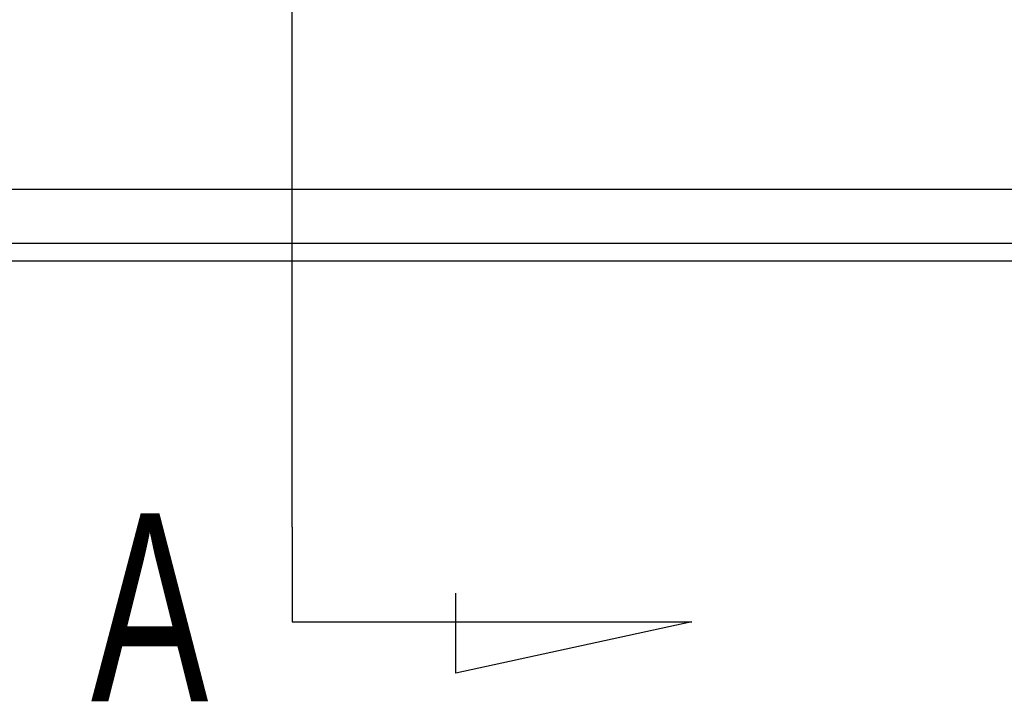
# Model space of a CAD drawing. Header units: millimetres. Extents: x -1108 to 3135, y -1596 to 860.
# Tile 157 of 256: x -792 to -765, y -963 to -944. Entities that reach past the tile are written whole.
import ezdxf
from ezdxf.lldxf.tags import DXFTag

# ---------------------------------------------------------------- set-up
doc = ezdxf.new("R2010")
doc.units = ezdxf.units.MM
doc.layers.get('0').update_dxf_attribs({"linetype": 'CONTINUOUS'})
doc.styles.add('CHN', font='txt')
tags = doc.linetypes.add('DASHED', pattern=[25.72, 12.86, -12.86]).pattern_tags.tags
tags[6:7] = [DXFTag(74, 4), DXFTag(75, 0), DXFTag(340, '0'), DXFTag(46, 0.0), DXFTag(50, 0.0), DXFTag(44, 0.0), DXFTag(45, 0.0)]
tags[4:5] = [DXFTag(74, 4), DXFTag(75, 0), DXFTag(340, '0'), DXFTag(46, 0.0), DXFTag(50, 0.0), DXFTag(44, 0.0), DXFTag(45, 0.0)]

msp = doc.modelspace()

# ---------------------------------------------------------------- linework, layer by layer
for p, q in [((-784.62, -958.443), (-784.62, -891.968)), ((-784.62, -958.443), (-784.62, -961.08)), ((-780.06, -962.513), (-780.06, -960.284)), ((-784.62, -961.08), (-773.472, -961.08)), ((-773.472, -961.08), (-780.06, -962.513))]:
    msp.add_line(p, q)
at = {"linetype": 'Continuous'}
for p, q in [((-613.979, -949.024), (-869.684, -949.024)), ((-614.461, -951.024), (-869.684, -951.024))]:
    msp.add_line(p, q, dxfattribs=at)
at = {"linetype": 'DASHED'}
msp.add_line((-614.341, -950.524), (-869.684, -950.524), dxfattribs=at)

# ---------------------------------------------------------------- texts
at = {"style": 'CHN', "width": 0.7}
msp.add_text('A', height=5.25, dxfattribs=at).set_placement((-790.241, -963.302))

doc.saveas('drawing.dxf')
